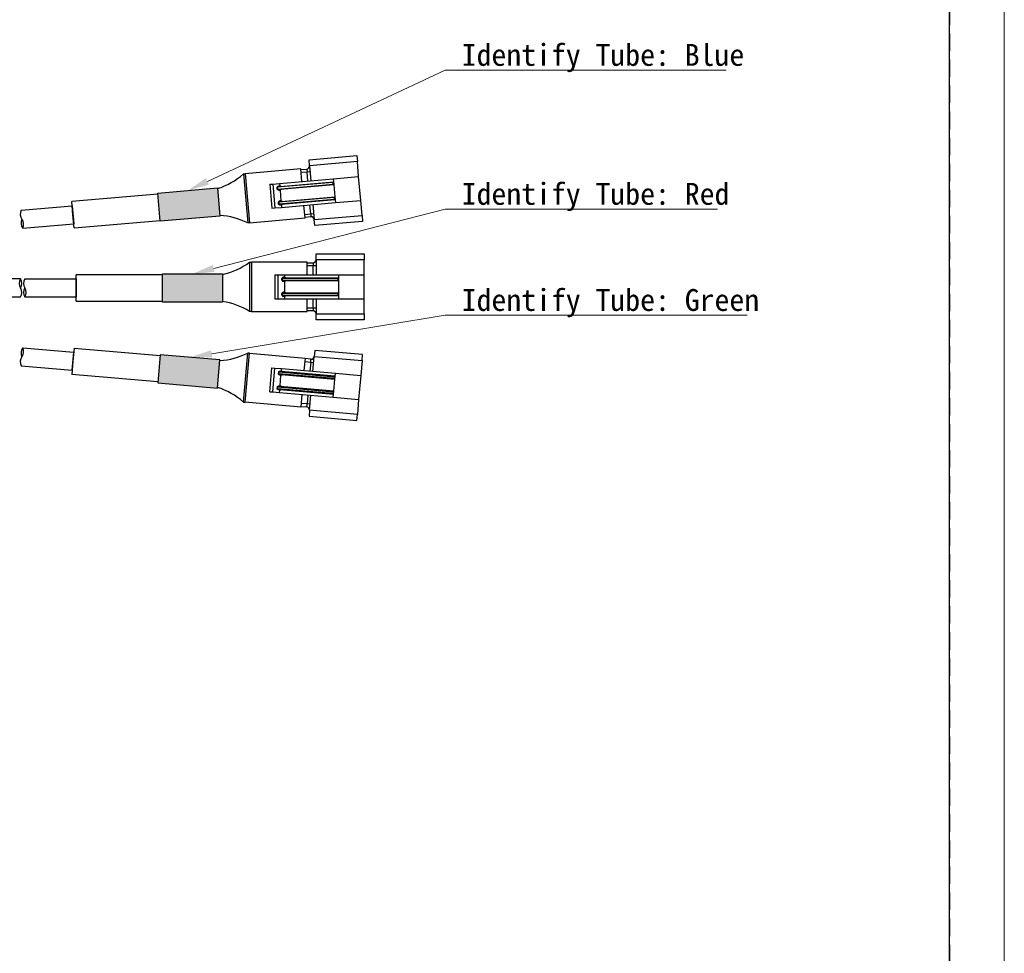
# Model space of a CAD drawing. Header units: millimetres. Extents: x -201 to 202, y 143 to 428.
# Tile 4 of 10: x 111 to 202, y 239 to 324. Entities that reach past the tile are written whole.
import ezdxf
from ezdxf import colors
from ezdxf.entities.mleader import LeaderData, LeaderLine
from ezdxf.math import Vec2, Vec3

# ---------------------------------------------------------------- set-up
doc = ezdxf.new("R2010")
doc.units = ezdxf.units.MM
doc.header["$LTSCALE"] = 0.25
doc.linetypes.add('HIDDEN', pattern=[9.525, 6.35, -3.175])
for name, color, linetype in [('CABLE 3P', 7, 'Continuous'), ('FORM', 7, 'Continuous'), ('Shrink Tube B', 5, 'Continuous'), ('Shrink Tube G', 3, 'Continuous'), ('Shrink Tube R', 1, 'Continuous')]:
    doc.layers.add(name, color=color, linetype=linetype)
doc.layers.add('DIMENSION', color=6, linetype='Continuous', lineweight=9)
doc.layers.add('EMPTY LINE', color=252, linetype='Continuous', lineweight=0, plot=False)
doc.styles.add('VS Standard', font='msgothic.ttc', dxfattribs={"height": 3})

msp = doc.modelspace()

# ---------------------------------------------------------------- hatches: boundary and pattern name
at = {"layer": 'Shrink Tube B'}
msp.add_hatch(color=256, dxfattribs=at).paths.add_polyline_path([(124.2775, 305.6478), (124.2847, 305.5658), (129.7516, 306.044), (129.5268, 308.6135), (124.0599, 308.1352)])
at = {"layer": 'Shrink Tube G'}
msp.add_hatch(color=256, dxfattribs=at).paths.add_polyline_path([(124.2847, 293.3633), (124.0599, 290.7939), (129.5268, 290.3156), (129.7516, 292.8851)])
at = {"layer": 'Shrink Tube R'}
msp.add_hatch(color=256, dxfattribs=at).paths.add_polyline_path([(129.9825, 300.7542), (124.4947, 300.7542), (124.4947, 298.1749), (129.9825, 298.1749)])

# ---------------------------------------------------------------- linework, layer by layer
at = {"layer": 'CABLE 3P'}
for p, q in [((137.8949, 311.191), (142.2684, 311.5737)), ((137.9427, 310.6443), (137.8949, 311.191)), ((142.3162, 311.027), (137.9427, 310.6443)), ((142.2684, 311.5737), (142.3162, 311.027)), ((142.4358, 309.6602), (142.3162, 311.027)), ((131.8936, 309.8948), (132.0643, 309.9097)), ((131.8936, 309.8948), (132.2858, 305.4119)), ((137.1418, 310.3539), (132.0643, 309.9097)), ((132.0643, 309.9097), (132.4565, 305.4268)), ((137.2422, 309.2059), (137.1418, 310.3539)), ((137.1466, 310.2992), (137.6933, 310.3471)), ((137.7172, 310.0737), (137.1705, 310.0259)), ((137.6933, 310.3471), (137.7172, 310.0737)), ((137.9905, 310.0976), (137.7172, 310.0737)), ((137.7889, 309.2537), (137.7172, 310.0737)), ((137.9427, 310.6443), (138.0623, 309.2776)), ((134.2976, 308.9482), (134.571, 308.9722)), ((134.2976, 308.9482), (134.4889, 306.7615)), ((134.571, 308.9722), (135.1922, 309.0265)), ((134.571, 308.9722), (134.7623, 306.7854)), ((140.0864, 309.1242), (134.9942, 308.6787)), ((135.0086, 308.5147), (140.1007, 308.9602)), ((135.1922, 309.0265), (140.1124, 309.457)), ((135.1922, 309.0265), (135.2113, 308.8078)), ((135.228, 308.7542), (140.1363, 309.1836)), ((140.0864, 309.1242), (140.1363, 309.1836)), ((140.1007, 308.9602), (140.0864, 309.1242)), ((140.1007, 308.9602), (140.1602, 308.9103)), ((140.1124, 309.457), (142.4358, 309.6602)), ((140.1124, 309.457), (140.1363, 309.1836)), ((140.1363, 309.1836), (140.1602, 308.9103)), ((142.6271, 307.4735), (142.4358, 309.6602)), ((124.067, 308.0532), (116.1947, 307.3644)), ((134.9715, 308.6767), (134.9942, 308.6787)), ((134.9858, 308.5127), (134.9715, 308.6767)), ((134.9858, 308.5127), (135.0086, 308.5147)), ((134.9942, 308.6787), (135.228, 308.7542)), ((134.9942, 308.6787), (135.0086, 308.5147)), ((135.2519, 308.4809), (135.0086, 308.5147)), ((135.2004, 308.8069), (135.2113, 308.8078)), ((135.2113, 308.8078), (135.3473, 308.7646)), ((135.2448, 308.4251), (135.2339, 308.4242)), ((135.3712, 308.4913), (135.2448, 308.4251)), ((135.2448, 308.4251), (135.3309, 307.4411)), ((140.1602, 308.9103), (135.2519, 308.4809)), ((140.1602, 308.9103), (140.2559, 307.8169)), ((116.3, 306.1617), (116.1947, 307.3644)), ((135.091, 307.3099), (135.1138, 307.3119)), ((135.1054, 307.1459), (135.091, 307.3099)), ((135.1054, 307.1459), (135.1282, 307.1479)), ((140.206, 307.7574), (135.1138, 307.3119)), ((135.1138, 307.3119), (135.3476, 307.3875)), ((135.1138, 307.3119), (135.1282, 307.1479)), ((135.1282, 307.1479), (140.2203, 307.5934)), ((135.3715, 307.1141), (135.1282, 307.1479)), ((135.32, 307.4402), (135.3309, 307.4411)), ((135.3309, 307.4411), (135.4669, 307.3979)), ((135.3476, 307.3875), (140.2559, 307.8169)), ((140.2798, 307.5436), (135.3715, 307.1141)), ((135.3835, 306.8397), (140.3037, 307.2702)), ((140.206, 307.7574), (140.2559, 307.8169)), ((140.2203, 307.5934), (140.206, 307.7574)), ((140.2203, 307.5934), (140.2798, 307.5436)), ((140.2559, 307.8169), (140.2798, 307.5436)), ((140.2798, 307.5436), (140.3037, 307.2702)), ((140.3037, 307.2702), (142.6271, 307.4735)), ((142.7467, 306.1068), (142.6271, 307.4735)), ((111.5624, 306.5736), (116.2282, 306.9818)), ((116.2282, 306.9818), (116.3717, 305.3417)), ((134.4889, 306.7615), (134.7623, 306.7854)), ((134.7623, 306.7854), (135.3835, 306.8397)), ((135.3644, 307.0584), (135.3535, 307.0575)), ((135.4908, 307.1246), (135.3644, 307.0584)), ((135.3644, 307.0584), (135.3835, 306.8397)), ((137.534, 305.8711), (137.4336, 307.0191)), ((137.5053, 306.1991), (138.052, 306.2469)), ((138.052, 306.2469), (137.9803, 307.0669)), ((138.052, 306.2469), (138.3253, 306.2708)), ((138.052, 306.2469), (138.0759, 305.9736)), ((138.2536, 307.0909), (138.3732, 305.7241)), ((116.4052, 304.959), (116.3, 306.1617)), ((116.4052, 304.959), (124.2775, 305.6478)), ((132.4565, 305.4268), (132.2858, 305.4119)), ((132.4565, 305.4268), (137.534, 305.8711)), ((138.0759, 305.9736), (137.5292, 305.9257)), ((138.3732, 305.7241), (142.7467, 306.1068)), ((138.421, 305.1774), (138.3732, 305.7241)), ((142.7945, 305.5601), (138.421, 305.1774)), ((142.7467, 306.1068), (142.7945, 305.5601)), ((111.7059, 304.9335), (116.3717, 305.3417)), ((132.452, 301.8243), (132.452, 297.3243)), ((132.452, 301.8243), (132.6234, 301.8243)), ((132.6234, 301.8243), (132.6234, 297.3243)), ((137.7203, 301.8243), (132.6234, 301.8243)), ((137.7203, 300.6719), (137.7203, 301.8243)), ((137.7203, 301.7694), (138.2691, 301.7694)), ((138.2691, 301.7694), (138.2691, 301.495)), ((138.5434, 302.5926), (142.9337, 302.5926)), ((138.5434, 302.0438), (138.5434, 302.5926)), ((142.9337, 302.0438), (138.5434, 302.0438)), ((138.5434, 302.0438), (138.5434, 300.6719)), ((142.9337, 302.5926), (142.9337, 302.0438)), ((142.9337, 300.6719), (142.9337, 302.0438)), ((138.2691, 301.495), (137.7203, 301.495)), ((138.2691, 300.6719), (138.2691, 301.495)), ((138.5434, 301.495), (138.2691, 301.495)), ((111.4945, 300.2877), (89.0937, 300.2877)), ((111.9087, 300.2877), (116.5924, 300.2877)), ((124.4947, 300.6719), (116.5924, 300.6719)), ((116.5924, 299.4645), (116.5924, 300.6719)), ((116.5924, 300.2877), (116.5924, 298.6414)), ((134.7644, 300.6719), (134.7644, 298.4768)), ((134.7644, 300.6719), (135.0388, 300.6719)), ((135.0388, 300.6719), (135.0388, 298.4768)), ((135.0388, 300.6719), (135.6624, 300.6719)), ((135.412, 300.178), (135.412, 300.3426)), ((135.412, 300.3426), (135.4349, 300.3426)), ((135.412, 300.178), (135.4349, 300.178)), ((135.4349, 300.3426), (135.6743, 300.3975)), ((135.4349, 300.3426), (135.4349, 300.178)), ((140.5465, 300.3426), (135.4349, 300.3426)), ((135.6743, 300.1231), (135.4349, 300.178)), ((135.4349, 300.178), (140.5465, 300.178)), ((135.6515, 300.4523), (135.6624, 300.4523)), ((135.6624, 300.0682), (135.6515, 300.0682)), ((135.6624, 300.6719), (135.6624, 300.4523)), ((135.6624, 300.6719), (140.6014, 300.6719)), ((135.6624, 300.4523), (135.7941, 300.3975)), ((135.7941, 300.1231), (135.6624, 300.0682)), ((135.6624, 300.0682), (135.6624, 299.0804)), ((135.6743, 300.3975), (140.6014, 300.3975)), ((140.6014, 300.1231), (135.6743, 300.1231)), ((140.5465, 300.3426), (140.6014, 300.3975)), ((140.5465, 300.178), (140.5465, 300.3426)), ((140.5465, 300.178), (140.6014, 300.1231)), ((140.6014, 300.6719), (140.6014, 300.3975)), ((140.6014, 300.6719), (142.9337, 300.6719)), ((140.6014, 300.3975), (140.6014, 300.1231)), ((140.6014, 300.1231), (140.6014, 299.0255)), ((142.9337, 298.4768), (142.9337, 300.6719)), ((116.5924, 298.2572), (116.5924, 299.4645)), ((135.6515, 299.0804), (135.6624, 299.0804)), ((135.6624, 299.0804), (135.7941, 299.0255)), ((89.0937, 298.6414), (111.4945, 298.6414)), ((111.9087, 298.6414), (116.5924, 298.6414)), ((116.5924, 298.2572), (124.4947, 298.2572)), ((134.7644, 298.4768), (135.0388, 298.4768)), ((135.0388, 298.4768), (135.6624, 298.4768)), ((135.412, 298.806), (135.412, 298.9707)), ((135.412, 298.9707), (135.4349, 298.9707)), ((135.412, 298.806), (135.4349, 298.806)), ((135.4349, 298.9707), (135.6743, 299.0255)), ((135.4349, 298.9707), (135.4349, 298.806)), ((140.5465, 298.9707), (135.4349, 298.9707)), ((135.6743, 298.7511), (135.4349, 298.806)), ((135.4349, 298.806), (140.5465, 298.806)), ((135.6624, 298.6963), (135.6515, 298.6963)), ((135.7941, 298.7511), (135.6624, 298.6963)), ((135.6624, 298.6963), (135.6624, 298.4768)), ((135.6624, 298.4768), (140.6014, 298.4768)), ((135.6743, 299.0255), (140.6014, 299.0255)), ((140.6014, 298.7511), (135.6743, 298.7511)), ((137.7203, 297.3243), (137.7203, 298.4768)), ((138.2691, 297.6536), (138.2691, 298.4768)), ((138.5434, 298.4768), (138.5434, 297.1048)), ((140.5465, 298.9707), (140.6014, 299.0255)), ((140.5465, 298.806), (140.5465, 298.9707)), ((140.5465, 298.806), (140.6014, 298.7511)), ((140.6014, 299.0255), (140.6014, 298.7511)), ((140.6014, 298.7511), (140.6014, 298.4768)), ((140.6014, 298.4768), (142.9337, 298.4768)), ((142.9337, 297.1048), (142.9337, 298.4768)), ((132.6234, 297.3243), (132.452, 297.3243)), ((132.6234, 297.3243), (137.7203, 297.3243)), ((137.7203, 297.6536), (138.2691, 297.6536)), ((138.2691, 297.3792), (137.7203, 297.3792)), ((138.2691, 297.6536), (138.5434, 297.6536)), ((138.2691, 297.6536), (138.2691, 297.3792)), ((138.5434, 297.1048), (142.9337, 297.1048)), ((138.5434, 296.556), (138.5434, 297.1048)), ((142.9337, 296.556), (138.5434, 296.556)), ((142.9337, 297.1048), (142.9337, 296.556)), ((111.7059, 293.9956), (116.3717, 293.5874)), ((116.4052, 293.9701), (116.3, 292.7674)), ((116.4052, 293.9701), (124.2775, 293.2813)), ((138.421, 293.7517), (138.3732, 293.205)), ((142.7945, 293.369), (138.421, 293.7517)), ((116.3, 292.7674), (116.1947, 291.5647)), ((116.2282, 291.9473), (116.3717, 293.5874)), ((131.8936, 289.0343), (132.2858, 293.5172)), ((132.0643, 289.0194), (132.4565, 293.5023)), ((132.4565, 293.5023), (132.2858, 293.5172)), ((132.4565, 293.5023), (137.534, 293.058)), ((137.534, 293.058), (137.4336, 291.91)), ((138.0759, 292.9555), (137.5292, 293.0034)), ((138.052, 292.6822), (138.0759, 292.9555)), ((138.2536, 291.8382), (138.3732, 293.205)), ((138.3732, 293.205), (142.7467, 292.8223)), ((142.7467, 292.8223), (142.6271, 291.4556)), ((142.7467, 292.8223), (142.7945, 293.369)), ((111.5624, 292.3555), (116.2282, 291.9473)), ((134.2976, 289.9809), (134.4889, 292.1676)), ((134.4889, 292.1676), (134.7623, 292.1437)), ((134.571, 289.9569), (134.7623, 292.1437)), ((134.7623, 292.1437), (135.3835, 292.0894)), ((135.3644, 291.8707), (135.3535, 291.8716)), ((135.3644, 291.8707), (135.3835, 292.0894)), ((135.4908, 291.8045), (135.3644, 291.8707)), ((135.3835, 292.0894), (140.3037, 291.6589)), ((137.5053, 292.73), (138.052, 292.6822)), ((138.052, 292.6822), (137.9803, 291.8622)), ((138.052, 292.6822), (138.3253, 292.6583)), ((124.067, 290.8759), (116.1947, 291.5647)), ((135.1054, 291.7832), (135.091, 291.6191)), ((135.091, 291.6191), (135.1138, 291.6172)), ((135.1054, 291.7832), (135.1282, 291.7812)), ((135.1138, 291.6172), (135.1282, 291.7812)), ((135.1138, 291.6172), (135.3476, 291.5416)), ((140.206, 291.1717), (135.1138, 291.6172)), ((135.3715, 291.815), (135.1282, 291.7812)), ((135.1282, 291.7812), (140.2203, 291.3357)), ((135.2448, 290.504), (135.3309, 291.488)), ((135.32, 291.4889), (135.3309, 291.488)), ((135.3309, 291.488), (135.4669, 291.5312)), ((135.3476, 291.5416), (140.2559, 291.1122)), ((140.2798, 291.3855), (135.3715, 291.815)), ((140.1602, 290.0188), (140.2559, 291.1122)), ((140.2203, 291.3357), (140.206, 291.1717)), ((140.206, 291.1717), (140.2559, 291.1122)), ((140.2203, 291.3357), (140.2798, 291.3855)), ((140.2559, 291.1122), (140.2798, 291.3855)), ((140.2798, 291.3855), (140.3037, 291.6589)), ((140.3037, 291.6589), (142.6271, 291.4556)), ((142.6271, 291.4556), (142.4358, 289.2689)), ((134.9858, 290.4164), (134.9715, 290.2524)), ((134.9715, 290.2524), (134.9942, 290.2504)), ((134.9858, 290.4164), (135.0086, 290.4144)), ((134.9942, 290.2504), (135.0086, 290.4144)), ((134.9942, 290.2504), (135.228, 290.1749)), ((140.0864, 289.8049), (134.9942, 290.2504)), ((135.2519, 290.4482), (135.0086, 290.4144)), ((135.0086, 290.4144), (140.1007, 289.9689)), ((135.1922, 289.9026), (135.2113, 290.1213)), ((135.2004, 290.1222), (135.2113, 290.1213)), ((135.2113, 290.1213), (135.3473, 290.1645)), ((135.228, 290.1749), (140.1363, 289.7455)), ((135.2448, 290.504), (135.2339, 290.5049)), ((135.3712, 290.4378), (135.2448, 290.504)), ((140.1602, 290.0188), (135.2519, 290.4482)), ((134.2976, 289.9809), (134.571, 289.9569)), ((134.571, 289.9569), (135.1922, 289.9026)), ((135.1922, 289.9026), (140.1124, 289.4721)), ((137.2422, 289.7232), (137.1418, 288.5752)), ((137.7889, 289.6754), (137.7172, 288.8554)), ((137.9427, 288.2848), (138.0623, 289.6515)), ((140.1007, 289.9689), (140.0864, 289.8049)), ((140.0864, 289.8049), (140.1363, 289.7455)), ((140.1007, 289.9689), (140.1602, 290.0188)), ((140.1124, 289.4721), (140.1363, 289.7455)), ((140.1124, 289.4721), (142.4358, 289.2689)), ((140.1363, 289.7455), (140.1602, 290.0188)), ((142.4358, 289.2689), (142.3162, 287.9021)), ((131.8936, 289.0343), (132.0643, 289.0194)), ((137.1418, 288.5752), (132.0643, 289.0194)), ((137.1466, 288.6299), (137.6933, 288.582)), ((137.7172, 288.8554), (137.1705, 288.9032)), ((137.6933, 288.582), (137.7172, 288.8554)), ((137.9905, 288.8315), (137.7172, 288.8554)), ((137.9427, 288.2848), (137.8949, 287.7381)), ((142.3162, 287.9021), (137.9427, 288.2848)), ((137.8949, 287.7381), (142.2684, 287.3554)), ((142.2684, 287.3554), (142.3162, 287.9021))]:
    msp.add_line(p, q, dxfattribs=at)
at = {"layer": 'CABLE 3P', "flags": 128}
for points in [[(135.2004, 308.8069), (135.2018, 308.7963), (135.204, 308.7861), (135.2069, 308.7768), (135.2105, 308.7688), (135.2145, 308.7623), (135.2189, 308.7576), (135.2235, 308.7549), (135.228, 308.7542)], [(135.2339, 308.4242), (135.2334, 308.4349), (135.2338, 308.4453), (135.2351, 308.4549), (135.2372, 308.4634), (135.2401, 308.4705), (135.2436, 308.4759), (135.2476, 308.4794), (135.2519, 308.4809)], [(135.32, 307.4402), (135.3214, 307.4295), (135.3236, 307.4194), (135.3265, 307.4101), (135.3301, 307.4021), (135.3341, 307.3956), (135.3385, 307.3909), (135.343, 307.3881), (135.3476, 307.3875)], [(135.3535, 307.0575), (135.353, 307.0682), (135.3534, 307.0786), (135.3547, 307.0882), (135.3568, 307.0967), (135.3596, 307.1038), (135.3631, 307.1092), (135.3671, 307.1127), (135.3715, 307.1141)], [(135.6515, 300.4523), (135.6519, 300.4416), (135.6532, 300.4313), (135.6553, 300.4219), (135.6582, 300.4135), (135.6616, 300.4067), (135.6656, 300.4016), (135.6699, 300.3985), (135.6743, 300.3975)], [(135.6515, 300.0682), (135.6519, 300.0789), (135.6532, 300.0892), (135.6553, 300.0987), (135.6582, 300.107), (135.6616, 300.1138), (135.6656, 300.1189), (135.6699, 300.122), (135.6743, 300.1231)], [(135.6515, 299.0804), (135.6519, 299.0697), (135.6532, 299.0594), (135.6553, 299.0499), (135.6582, 299.0416), (135.6616, 299.0348), (135.6656, 299.0297), (135.6699, 299.0266), (135.6743, 299.0255)], [(135.6515, 298.6963), (135.6519, 298.707), (135.6532, 298.7173), (135.6553, 298.7268), (135.6582, 298.7351), (135.6616, 298.7419), (135.6656, 298.747), (135.6699, 298.7501), (135.6743, 298.7511)], [(135.3535, 291.8716), (135.353, 291.8609), (135.3534, 291.8505), (135.3547, 291.8409), (135.3568, 291.8324), (135.3596, 291.8253), (135.3631, 291.8199), (135.3671, 291.8164), (135.3715, 291.815)], [(135.32, 291.4889), (135.3214, 291.4996), (135.3236, 291.5097), (135.3265, 291.519), (135.3301, 291.527), (135.3341, 291.5335), (135.3385, 291.5382), (135.343, 291.541), (135.3476, 291.5416)], [(135.2004, 290.1222), (135.2018, 290.1328), (135.204, 290.143), (135.2069, 290.1523), (135.2105, 290.1603), (135.2145, 290.1668), (135.2189, 290.1715), (135.2235, 290.1742), (135.228, 290.1749)], [(135.2339, 290.5049), (135.2334, 290.4942), (135.2338, 290.4838), (135.2351, 290.4742), (135.2372, 290.4657), (135.2401, 290.4586), (135.2436, 290.4532), (135.2476, 290.4497), (135.2519, 290.4482)]]:
    msp.add_lwpolyline(points, dxfattribs=at)
at = {"layer": 'CABLE 3P'}
for centre, radius, start, end in [((127.5402, 314.8358), 6.5853, 287.601547, 311.382256), ((137.6694, 310.6204), 0.2744, 275, 5), ((112.2543, 306.2209), 0.7766, 152.994617, 217.005383), ((112.3261, 305.4009), 0.7766, 152.994617, 217.005383), ((111.014, 305.2861), 0.7766, 332.994617, 37.005383), ((129.3314, 299.5265), 6.5853, 63.343882, 86.383512), ((138.0998, 305.7002), 0.2744, 5, 95), ((128.5458, 307.126), 6.5853, 282.601547, 306.382256), ((138.2691, 302.0438), 0.2744, 270, 0), ((112.153, 299.8761), 0.7766, 147.994617, 212.005383), ((110.8359, 299.8761), 0.7766, 327.994617, 32.005383), ((112.5673, 299.8761), 0.7766, 147.994617, 212.005383), ((110.8359, 299.053), 0.7766, 327.994617, 32.005383), ((112.5673, 299.053), 0.7766, 147.994617, 212.005383), ((111.2502, 299.053), 0.7766, 327.994617, 32.005383), ((128.9959, 291.7188), 6.5853, 58.343882, 81.383512), ((138.2691, 297.1048), 0.2744, 0, 90), ((112.3261, 293.5282), 0.7766, 142.994617, 207.005383), ((111.014, 293.643), 0.7766, 322.994617, 27.005383), ((112.2543, 292.7082), 0.7766, 142.994617, 207.005383), ((129.3314, 299.4026), 6.5853, 273.616488, 296.656118), ((138.0998, 293.2289), 0.2744, 265, 355), ((127.5402, 284.0933), 6.5853, 48.617744, 72.398453), ((137.6694, 288.3087), 0.2744, 355, 85)]:
    msp.add_arc(centre, radius, start, end, dxfattribs=at)
for centre, major_axis, start_param, end_param in [((135.21, 308.6975), (0.2385, 0.0209), 1.5707963, 3.1415927), ((135.2244, 308.5335), (0.2385, 0.0209), 3.1415927, 4.712389), ((135.3296, 307.3308), (0.2385, 0.0209), 1.5707963, 3.1415927), ((135.3439, 307.1668), (0.2385, 0.0209), 3.1415927, 4.712389), ((135.6515, 300.3426), (0.2395, 0), 1.5707963, 3.1415927), ((135.6515, 300.178), (0.2395, 0), 3.1415927, 4.712389), ((135.6515, 298.9707), (0.2395, 0), 1.5707963, 3.1415927), ((135.6515, 298.806), (0.2395, 0), 3.1415927, 4.712389)]:
    msp.add_ellipse(centre, major_axis=major_axis, ratio=0.4583492, start_param=start_param, end_param=end_param, dxfattribs=at)
at = {"layer": 'CABLE 3P', "extrusion": (0, 0, -1)}
for centre, start_param, end_param in [((135.3439, 291.7623), 3.1415927, 4.712389), ((135.3296, 291.5983), 1.5707963, 3.1415927), ((135.21, 290.2316), 1.5707963, 3.1415927), ((135.2244, 290.3956), 3.1415927, 4.712389)]:
    msp.add_ellipse(centre, major_axis=(0.2385, -0.0209), ratio=0.4583492, start_param=start_param, end_param=end_param, dxfattribs=at)
at = {"layer": 'EMPTY LINE'}
msp.add_line((201.5, 142.75), (201.5, 427.75), dxfattribs=at)
at = {"layer": 'FORM', "linetype": 'HIDDEN'}
msp.add_lwpolyline([(-196.5, 422.75), (196.5, 422.75), (196.5, 147.75), (-196.5, 147.75)], close=True, dxfattribs=at)
at = {"layer": 'FORM'}
msp.add_lwpolyline([(-196.5, 422.75), (-196.5, 147.75), (-78.5, 147.75), (-78.5, 159.75), (16.5, 159.75), (16.5, 177.25), (196.5, 177.25), (196.5, 422.75), (-196.5, 422.75)], close=True, dxfattribs=at)
at = {"layer": 'Shrink Tube B'}
msp.add_lwpolyline([(124.2847, 305.5658), (124.0599, 308.1352), (129.5268, 308.6135), (129.7516, 306.044)], close=True, dxfattribs=at)
at = {"layer": 'Shrink Tube G'}
msp.add_lwpolyline([(124.2847, 293.3633), (124.0599, 290.7939), (129.5268, 290.3156), (129.7516, 292.8851)], close=True, dxfattribs=at)
at = {"layer": 'Shrink Tube R'}
msp.add_lwpolyline([(124.4947, 298.1749), (124.4947, 300.7542), (129.9825, 300.7542), (129.9825, 298.1749)], close=True, dxfattribs=at)

# ---------------------------------------------------------------- leaders
at = {"layer": 'DIMENSION'}
ml = msp.add_multileader_mtext('Standard', dxfattribs=at)
ml.set_content('Identify Tube: Blue', color=256, style='VS Standard')
ml.set_leader_properties(color=256, linetype='ByLayer', lineweight=-1)
ml.build(insert=Vec2(0, 0))
ml.multileader.update_dxf_attribs({"has_dogleg": 0, "text_left_attachment_type": 6, "text_right_attachment_type": 6, "dogleg_length": 0.36, "arrow_head_size": 2})
ctx = ml.context
ctx.base_point, ctx.char_height, ctx.arrow_head_size, ctx.landing_gap_size, ctx.plane_origin = Vec3(147.7599, 327.0202), 2, 2, 1.5, Vec3(230.8955, 322.2009)
ctx.left_attachment, ctx.right_attachment = 6, 6
notes = []
notes.append((ctx, [(0, (1, 1, 0), (150.001, 319.3868), (1, 0), 0.36, [(0, [(126.7933, 308.3743)], 0, [])])]))
ctx.mtext.insert, ctx.mtext.flow_direction = Vec3(151.861, 321.7868), 5
ml = msp.add_multileader_mtext('Standard', dxfattribs=at)
ml.set_content('Identify Tube: Red', color=256, style='VS Standard')
ml.set_leader_properties(color=256, linetype='ByLayer', lineweight=-1)
ml.build(insert=Vec2(0, 0))
ml.multileader.update_dxf_attribs({"has_dogleg": 0, "text_left_attachment_type": 6, "text_right_attachment_type": 6, "dogleg_length": 0.36, "arrow_head_size": 2})
ctx = ml.context
ctx.base_point, ctx.char_height, ctx.arrow_head_size, ctx.landing_gap_size, ctx.plane_origin = Vec3(150.361, 306.6772), 2, 2, 1.5, Vec3(257.0899, 324.4107)
ctx.left_attachment, ctx.right_attachment = 6, 6
notes.append((ctx, [(0, (1, 1, 0), (150.001, 306.6772), (1, 0), 0.36, [(0, [(127.2386, 300.7542)], 0, [])])]))
ctx.mtext.insert, ctx.mtext.flow_direction = Vec3(151.861, 309.0772), 5
ml = msp.add_multileader_mtext('Standard', dxfattribs=at)
ml.set_content('Identify Tube: Green', color=256, style='VS Standard')
ml.set_leader_properties(color=256, linetype='ByLayer', lineweight=-1)
ml.build(insert=Vec2(0, 0))
ml.multileader.update_dxf_attribs({"has_dogleg": 0, "text_left_attachment_type": 6, "text_right_attachment_type": 6, "dogleg_length": 0.36, "arrow_head_size": 2})
ctx = ml.context
ctx.base_point, ctx.char_height, ctx.arrow_head_size, ctx.landing_gap_size, ctx.plane_origin = Vec3(126.5197, 250.4944), 2, 2, 1.5, Vec3(219.5019, 307.8203)
ctx.left_attachment, ctx.right_attachment = 6, 6
notes.append((ctx, [(0, (1, 1, 0), (150.001, 296.9673), (1, 0), 0.36, [(0, [(127.0181, 293.1242)], 0, [])])]))
ctx.mtext.insert, ctx.mtext.flow_direction = Vec3(151.861, 299.3673), 5
for ctx, leaders in notes:
    for number, flags, end, landing, length, lines in leaders:
        leader = LeaderData()
        leader.index, (leader.has_last_leader_line, leader.has_dogleg_vector, leader.attachment_direction) = number, flags
        leader.last_leader_point, leader.dogleg_vector, leader.dogleg_length = Vec3(end), Vec3(landing), length
        for number, points, colour, breaks in lines:
            line = LeaderLine()
            line.index, line.vertices, line.color, line.breaks = number, Vec3.list(points), colors.encode_raw_color(colour), breaks
            leader.lines.append(line)
        ctx.leaders.append(leader)

doc.saveas('drawing.dxf')
